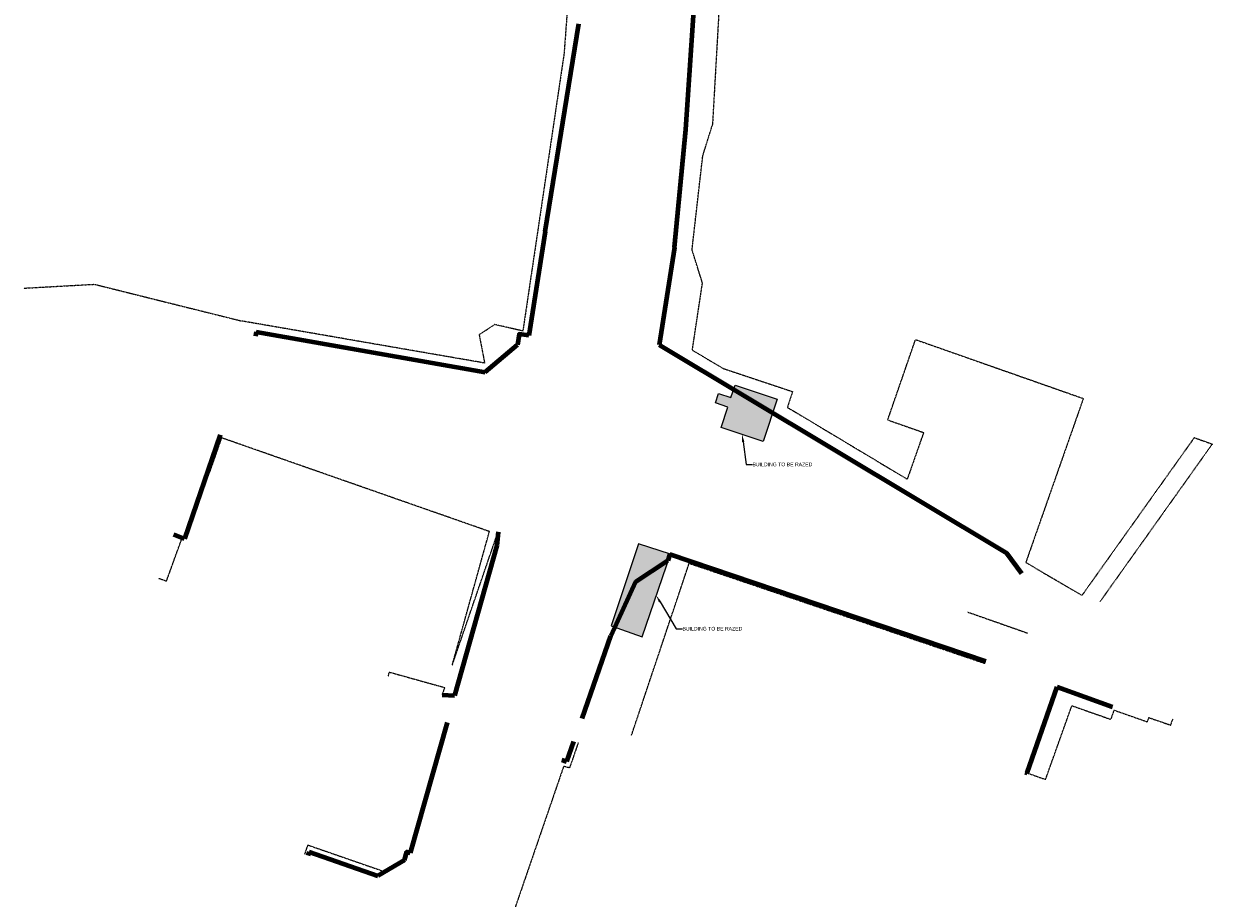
# Model space of a CAD drawing. Extents: x 387342 to 388770, y 98032 to 106632.
# Tile 2 of 14: x 387342 to 388314, y 98765 to 99480. Entities that reach past the tile are written whole.
import ezdxf
from ezdxf import colors
from ezdxf.entities.mleader import LeaderData, LeaderLine
from ezdxf.math import Vec2, Vec3

# ---------------------------------------------------------------- set-up
doc = ezdxf.new("R2010")
doc.units = 0
doc.header["$MEASUREMENT"] = 0
doc.linetypes.add('Eease', pattern=[0.4, 0.075, -0.05, 0.15, -0.05, 0.075])
for name, color, linetype, lineweight in [('E_BLD', 241, 'Continuous', 25), ('P_MISC', 7, 'Continuous', 25), ('P_MISC_CONSTD', 7, 'Continuous', 25), ('P_RW_AccessAcquisition', 7, 'Continuous', 18), ('P_RW_AccessAcquisition-Whiskers', 1, 'Eacca', 25), ('P_RW_EasementTemp', 2, 'Eease', 25), ('P_RW_Proposed', 1, 'Continuous', 80)]:
    doc.layers.add(name, color=color, linetype=linetype, lineweight=lineweight)
doc.styles.get("Standard").update_dxf_attribs({"font": 'arial.ttf'})
doc.linetypes.add('Eacca', pattern='A,1e-06,[1,ACCA.shx,S=0.005,R=0,X=0,Y=0],-0.065', length=0.065001)

msp = doc.modelspace()

# ---------------------------------------------------------------- hatches: boundary and pattern name
at = {"layer": 'P_MISC', "linetype": 'Continuous', "transparency": 33554495}
for points in [[(387912.59, 99149.63), (387918.15, 99166.32), (387907.81, 99169.77), (387910.37, 99177.46), (387920.58, 99174.06), (387923.93, 99184.12), (387958.31, 99172.67), (387946.84, 99138.22)], [(387871.12, 99045.99), (387845.09, 99054.49), (387822.56, 98987.59), (387847.9, 98978.54)]]:
    msp.add_hatch(color=256, dxfattribs=at).paths.add_polyline_path(points)

# ---------------------------------------------------------------- linework, layer by layer
at = {"layer": 'E_BLD'}
for p, q in [((387958.31, 99172.67), (387946.84, 99138.22)), ((387946.84, 99138.22), (387912.59, 99149.63))]:
    msp.add_line(p, q, dxfattribs=at)
at = {"layer": 'P_MISC', "flags": 128}
msp.add_lwpolyline([(387912.59, 99149.63), (387918.15, 99166.32), (387907.81, 99169.77), (387910.37, 99177.46), (387920.58, 99174.06), (387923.93, 99184.12), (387958.31, 99172.67), (387946.84, 99138.22)], close=True, dxfattribs=at)
msp.add_lwpolyline([(387871.12, 99045.99), (387845.09, 99054.49), (387822.56, 98987.59), (387847.9, 98978.54), (387871.12, 99045.99)], dxfattribs=at)
at = {"layer": 'P_RW_AccessAcquisition', "lineweight": 25, "ltscale": 0.2, "flags": 128}
msp.add_lwpolyline([(387865.77, 99038.88), (387842.44, 99023.5), (387822.34, 98979.27), (387799.03, 98911.78)], dxfattribs=at)
at = {"layer": 'P_RW_AccessAcquisition-Whiskers', "ltscale": 0.2}
msp.add_line((387862, 99217.23), (388103.12, 99072.75), dxfattribs=at)
at = {"layer": 'P_RW_EasementTemp', "ltscale": 0.2}
for p, q in [((387796.96, 99629.8), (387784.11, 99455.27)), ((387913.08, 99531.69), (387905.44, 99396.9)), ((387784.11, 99455.27), (387750.41, 99228.5)), ((387897.57, 99371.77), (387905.44, 99396.9)), ((387888.77, 99294.91), (387897.57, 99371.77)), ((387897.29, 99267.7), (387888.77, 99294.91)), ((387342.36, 99263.51), (387400.14, 99266.71)), ((387400.14, 99266.71), (387521, 99236.57)), ((387889.01, 99212.85), (387897.29, 99267.7)), ((387719.15, 99202.31), (387521, 99236.57)), ((387714.71, 99225.61), (387727.32, 99233.76)), ((387750.41, 99228.5), (387727.32, 99233.76)), ((387714.71, 99225.61), (387719.15, 99202.31)), ((387889.01, 99212.85), (387903.36, 99204.34)), ((388048.78, 99155.84), (388071.5, 99221.52)), ((388071.5, 99221.52), (388208.67, 99173.37)), ((387903.36, 99204.34), (387914.27, 99197.88)), ((387914.27, 99197.88), (387970.96, 99178.99)), ((387970.96, 99178.99), (387966.69, 99166.16)), ((387966.69, 99166.16), (388064.7, 99107.43)), ((388208.67, 99173.37), (388161.64, 99039.39)), ((388048.78, 99155.84), (388078.09, 99145.55)), ((388078.09, 99145.55), (388064.7, 99107.43)), ((387494.49, 99113.17), (387504.25, 99141.11)), ((387723.09, 99064.61), (387504.25, 99141.11)), ((388299.41, 99141.38), (388207.55, 99012.46)), ((388314.08, 99136.12), (388222.19, 99007.16)), ((388299.41, 99141.38), (388314.08, 99136.12)), ((387494.49, 99113.17), (387492.73, 99113.8)), ((387459, 99023.92), (387471.87, 99059.48)), ((387692.69, 98955.37), (387723.09, 99064.61)), ((387692.69, 98955.37), (387730.12, 99064.27)), ((387839.21, 98897.87), (387886.44, 99038.66)), ((387886.44, 99038.66), (388128.34, 98956.83)), ((388161.64, 99039.39), (388207.55, 99012.46)), ((387459, 99023.92), (387452.59, 99026.24)), ((388113.98, 98998.89), (388163.35, 98981.56)), ((387640.43, 98946.63), (387641.29, 98949.73)), ((387641.29, 98949.73), (387686.43, 98937.17)), ((387686.43, 98937.17), (387684.4, 98931.26)), ((388177.82, 98862.01), (388199.35, 98922.29)), ((388199.35, 98922.29), (388231.08, 98911.15)), ((388233.73, 98918.7), (388231.08, 98911.15)), ((388233.73, 98918.7), (388261.09, 98909.09)), ((388261.09, 98909.09), (388262.31, 98912.55)), ((388262.31, 98912.55), (388280.19, 98906.37)), ((388280.28, 98906.7), (388281.97, 98911.56)), ((387795.61, 98891.81), (387788.58, 98871.37)), ((387783.76, 98872.72), (387739.47, 98743.87)), ((387788.58, 98871.37), (387783.76, 98872.72)), ((388162.74, 98867.31), (388177.82, 98862.01)), ((387574.52, 98808.46), (387571.89, 98800.91)), ((387574.52, 98808.46), (387634.99, 98787.52)), ((387634.99, 98787.52), (387633.94, 98784.48))]:
    msp.add_line(p, q, dxfattribs=at)
at = {"layer": 'P_RW_Proposed'}
for p, q in [((387883.64, 99393.22), (387915.29, 99859.59)), ((387768.74, 99309.82), (387796.16, 99479.59)), ((387874.38, 99296.7), (387883.64, 99393.22)), ((387768.74, 99309.82), (387755.38, 99224.83)), ((387874.38, 99296.7), (387862, 99217.23)), ((387532.32, 99227.86), (387531.74, 99224.35)), ((387532.32, 99227.86), (387719.64, 99194.89)), ((387719.64, 99194.89), (387746.17, 99217.12)), ((387862, 99217.23), (388146.26, 99046.91)), ((387503.02, 99143.73), (387473.8, 99058.73)), ((387473.8, 99058.73), (387464.94, 99062.18)), ((387730.13, 99064.26), (387729.19, 99053.34)), ((387729.19, 99053.34), (387694.61, 98930.6)), ((387842.44, 99023.5), (387868.84, 99040.9)), ((387870.63, 99046.12), (387868.84, 99040.9)), ((387870.63, 99046.12), (388128.99, 98958.72)), ((388158.43, 99030.25), (388146.26, 99046.91)), ((387842.44, 99023.5), (387822.34, 98979.27)), ((387799.03, 98911.78), (387822.34, 98979.27)), ((387684.42, 98931.25), (387694.61, 98930.6)), ((388162.74, 98867.31), (388187.21, 98937.71)), ((388187.21, 98937.71), (388232.49, 98921.41)), ((387688.43, 98908.66), (387658.38, 98801.98)), ((387791.83, 98893.11), (387786.17, 98876.64)), ((387782.38, 98877.94), (387786.17, 98876.64)), ((388161.2, 98867.85), (388162.74, 98867.31)), ((387575.71, 98802.76), (387574.72, 98799.93)), ((387575.71, 98802.76), (387631.93, 98783.29)), ((387653.61, 98796.11), (387631.93, 98783.29))]:
    msp.add_line(p, q, dxfattribs=at)
at = {"layer": 'P_RW_Proposed', "flags": 128}
for points in [[(387755.38, 99224.83), (387747.44, 99225.82), (387746.17, 99217.12)], [(387653.61, 98796.11), (387655.49, 98802.79), (387658.38, 98801.98)]]:
    msp.add_lwpolyline(points, dxfattribs=at)

# ---------------------------------------------------------------- leaders
at = {"layer": 'P_MISC_CONSTD'}
ml = msp.add_multileader_mtext('Standard', dxfattribs=at)
ml.set_content('BUILDING TO BE RAZED', color=256)
ml.set_leader_properties()
ml.build(insert=Vec2(0, 0))
ml.multileader.update_dxf_attribs({"dogleg_length": 5, "arrow_head_size": 6})
ctx = ml.context
ctx.base_point, ctx.char_height, ctx.arrow_head_size, ctx.landing_gap_size, ctx.plane_origin = Vec3(387938.13, 99119.46), 3, 6, 0.09, Vec3(387929.71, 99143.93)
notes = []
notes.append((ctx, [(0, (1, 1, 0), (387933.13, 99119.46), (1, 0), 5, [(0, [(387929.71, 99143.93)], 0, [])])]))
ctx.mtext.insert, ctx.mtext.flow_direction = Vec3(387938.22, 99120.98), 5
ml = msp.add_multileader_mtext('Standard', dxfattribs=at)
ml.set_content('BUILDING TO BE RAZED', color=256)
ml.set_leader_properties()
ml.build(insert=Vec2(0, 0))
ml.multileader.update_dxf_attribs({"dogleg_length": 5, "arrow_head_size": 6})
ctx = ml.context
ctx.base_point, ctx.char_height, ctx.arrow_head_size, ctx.landing_gap_size, ctx.plane_origin = Vec3(387880.87, 98985.2), 3, 6, 0.09, Vec3(387859.51, 99012.26)
notes.append((ctx, [(0, (1, 1, 0), (387875.87, 98985.2), (1, 0), 5, [(0, [(387859.51, 99012.26)], 0, [])])]))
ctx.mtext.insert, ctx.mtext.flow_direction = Vec3(387880.96, 98986.73), 5
for ctx, leaders in notes:
    for number, flags, end, landing, length, lines in leaders:
        leader = LeaderData()
        leader.index, (leader.has_last_leader_line, leader.has_dogleg_vector, leader.attachment_direction) = number, flags
        leader.last_leader_point, leader.dogleg_vector, leader.dogleg_length = Vec3(end), Vec3(landing), length
        for number, points, colour, breaks in lines:
            line = LeaderLine()
            line.index, line.vertices, line.color, line.breaks = number, Vec3.list(points), colors.encode_raw_color(colour), breaks
            leader.lines.append(line)
        ctx.leaders.append(leader)

doc.saveas('drawing.dxf')
